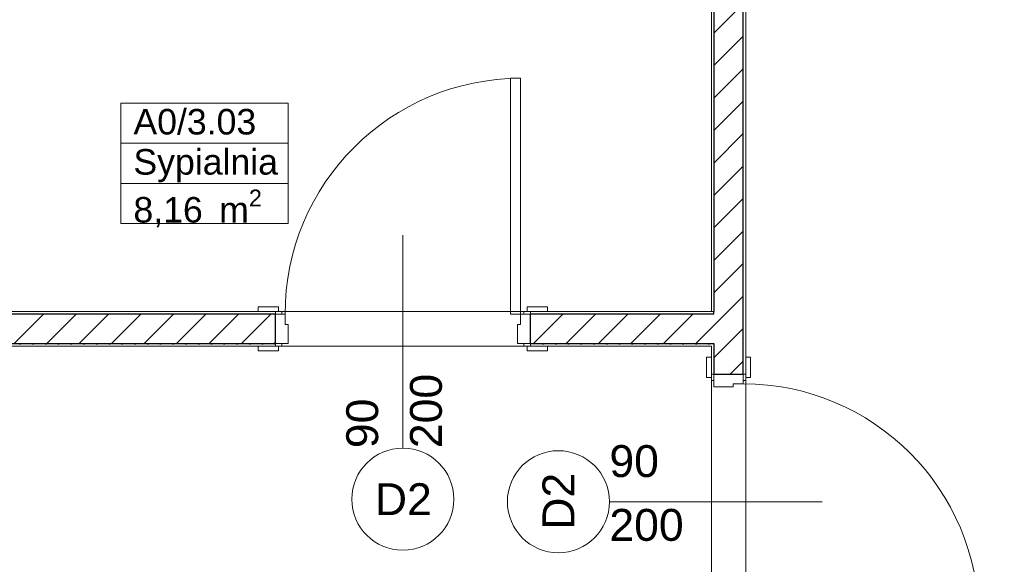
# Model space of a CAD drawing. Header units: millimetres. Extents: x -52968 to 399385, y -141133 to 110561.
# Tile 77 of 146: x 66323 to 70184, y -102318 to -100184. Entities that reach past the tile are written whole.
import ezdxf

# ---------------------------------------------------------------- set-up
doc = ezdxf.new("R2010")
doc.units = ezdxf.units.MM
doc.layers.add('_xref', color=250, linetype='Continuous')
for name, color, linetype, lineweight in [('SIM-Wegliniec-21.07.2025-Parter$0$Nowe_A-Strefy-Parter_Nr_pióra__94', 250, 'Continuous', 0), ('SIM-Wegliniec-21.07.2025-Parter$0$Nowe_A-Ściany-Działowe', 250, 'Continuous', 0), ('SIM-Wegliniec-21.07.2025-Parter$0$Nowe_A-Ściany-Działowe_Nr_pióra__27', 250, 'Continuous', 0), ('SIM-Wegliniec-21.07.2025-Parter$0$Nowe_A-Ściany-Działowe_Nr_pióra__47', 250, 'Continuous', 0), ('SIM-Wegliniec-21.07.2025-Parter$0$Nowe_Drzwi Archicad_Nr_pióra__23', 250, 'Continuous', 0), ('SIM-Wegliniec-21.07.2025-Parter$0$Nowe_Drzwi Archicad_Nr_pióra__27', 250, 'Continuous', 0), ('SIM-Wegliniec-21.07.2025-Parter$0$Nowe_Drzwi Archicad_Nr_pióra__3', 250, 'Continuous', 0), ('SIM-Wegliniec-21.07.2025-Parter$0$Nowe_Drzwi Archicad_Nr_pióra__47', 250, 'Continuous', 0), ('SIM-Wegliniec-21.07.2025-Parter$0$Nowe_Metryczki pomieszczeń Archicada_Nr_pióra__6', 250, 'Continuous', 0), ('SIM-Wegliniec-21.07.2025-Parter$0$Nowe_Znaczniki drzwi Archicada_Nr_pióra__2', 250, 'Continuous', 0), ('SIM-Wegliniec-21.07.2025-Parter$0$Nowe_Znaczniki drzwi Archicada_Nr_pióra__45', 250, 'Continuous', 0), ('SIM-Wegliniec-21.07.2025-Parter$0$Nowe_Znaczniki drzwi Archicada_Nr_pióra__7', 250, 'Continuous', 0)]:
    doc.layers.add(name, color=color, linetype=linetype, lineweight=lineweight)
doc.styles.add('SIM-Wegliniec-21.07.2025-Parter$0$STYL_AUTOMATYCZNY_1', font='arial.ttf')
doc.styles.add('SIM-Wegliniec-21.07.2025-Parter$0$STYL_AUTOMATYCZNY_2', font='arial.ttf')
pattern_1 = [(0, (0, 0), (0, 86.60254), [0, -50]), (0, (25, 43.3), (0, 86.60254), [0, -50])]
pattern_2 = [(45, (0, 0), (-63.63961, 63.63961), [])]

# ---------------------------------------------------------------- blocks, each defined once
blk = doc.blocks.new('SIM-Wegliniec-21.07.2025-Parter')
at = {"layer": 'SIM-Wegliniec-21.07.2025-Parter$0$Nowe_A-Ściany-Działowe', "linetype": 'Continuous', "lineweight": 0, "true_color": 0x000000}
h = blk.add_hatch(dxfattribs=at)
h.set_pattern_fill('Tynk', color=18, style=0, pattern_type=2)
h.set_pattern_definition(pattern_1)
h.paths.add_polyline_path([(69045.1, -101327.6), (69045.1, -99177.6), (69035.1, -99177.6), (69035.1, -101327.6)])
at = {"layer": 'SIM-Wegliniec-21.07.2025-Parter$0$Nowe_A-Ściany-Działowe', "linetype": 'Continuous', "lineweight": 0}
h = blk.add_hatch(dxfattribs=at)
h.set_pattern_fill('Bloczki_ceramiczne', color=256, style=0, pattern_type=2)
h.set_pattern_definition(pattern_2)
h.paths.add_polyline_path([(69160.1, -101337.6), (69160.1, -99177.6), (69045.1, -99177.6), (69045.1, -101337.6)])
at = {"layer": 'SIM-Wegliniec-21.07.2025-Parter$0$Nowe_A-Ściany-Działowe', "linetype": 'Continuous', "lineweight": 0, "true_color": 0x000000}
h = blk.add_hatch(dxfattribs=at)
h.set_pattern_fill('Tynk', color=18, style=0, pattern_type=2)
h.set_pattern_definition(pattern_1)
h.paths.add_polyline_path([(69160.1, -99177.6), (69160.1, -101572.6), (69170.1, -101572.6), (69170.1, -99177.6)])
h = blk.add_hatch(dxfattribs=at)
h.set_pattern_fill('Tynk', color=18, style=0, pattern_type=2)
h.set_pattern_definition(pattern_1)
h.paths.add_polyline_path([(65240.1, -101327.6), (65240.1, -101337.6), (67325.1, -101337.6), (67325.1, -101327.6)])
at = {"layer": 'SIM-Wegliniec-21.07.2025-Parter$0$Nowe_A-Ściany-Działowe', "linetype": 'Continuous', "lineweight": 0}
h = blk.add_hatch(dxfattribs=at)
h.set_pattern_fill('Bloczki_ceramiczne', color=256, style=0, pattern_type=2)
h.set_pattern_definition(pattern_2)
h.paths.add_polyline_path([(65240.1, -101337.6), (65240.1, -101452.6), (67325.1, -101452.6), (67325.1, -101337.6)])
at = {"layer": 'SIM-Wegliniec-21.07.2025-Parter$0$Nowe_A-Ściany-Działowe', "linetype": 'Continuous', "lineweight": 0, "true_color": 0x000000}
h = blk.add_hatch(dxfattribs=at)
h.set_pattern_fill('Tynk', color=18, style=0, pattern_type=2)
h.set_pattern_definition(pattern_1)
h.paths.add_polyline_path([(68325.1, -101327.6), (68325.1, -101337.6), (69035.1, -101337.6), (69035.1, -101327.6)])
at = {"layer": 'SIM-Wegliniec-21.07.2025-Parter$0$Nowe_A-Ściany-Działowe', "linetype": 'Continuous', "lineweight": 0}
h = blk.add_hatch(dxfattribs=at)
h.set_pattern_fill('Bloczki_ceramiczne', color=256, style=0, pattern_type=2)
h.set_pattern_definition(pattern_2)
h.paths.add_polyline_path([(68325.1, -101337.6), (68325.1, -101452.6), (69035.1, -101452.6), (69035.1, -101337.6)])
at = {"layer": 'SIM-Wegliniec-21.07.2025-Parter$0$Nowe_A-Ściany-Działowe', "linetype": 'Continuous', "lineweight": 0, "true_color": 0x000000}
h = blk.add_hatch(dxfattribs=at)
h.set_pattern_fill('Tynk', color=18, style=0, pattern_type=2)
h.set_pattern_definition(pattern_1)
h.paths.add_polyline_path([(69035.1, -101327.6), (69035.1, -101337.6), (69045.1, -101337.6), (69045.1, -101327.6)])
at = {"layer": 'SIM-Wegliniec-21.07.2025-Parter$0$Nowe_A-Ściany-Działowe', "linetype": 'Continuous', "lineweight": 0}
h = blk.add_hatch(dxfattribs=at)
h.set_pattern_fill('Bloczki_ceramiczne', color=256, style=0, pattern_type=2)
h.set_pattern_definition(pattern_2)
h.paths.add_polyline_path([(69035.1, -101337.6), (69035.1, -101452.6), (69045.1, -101452.6), (69045.1, -101337.6)])
h = blk.add_hatch(dxfattribs=at)
h.set_pattern_fill('Bloczki_ceramiczne', color=256, style=0, pattern_type=2)
h.set_pattern_definition(pattern_2)
h.paths.add_polyline_path([(69045.1, -101337.6), (69045.1, -101452.6), (69160.1, -101452.6), (69160.1, -101337.6)])
h = blk.add_hatch(dxfattribs=at)
h.set_pattern_fill('Tynk', color=256, style=0, pattern_type=2)
h.set_pattern_definition(pattern_1)
h.paths.add_polyline_path([(67325.1, -101452.6), (65240.1, -101452.6), (65240.1, -101462.6), (67325.1, -101462.6)])
h = blk.add_hatch(dxfattribs=at)
h.set_pattern_fill('Tynk', color=256, style=0, pattern_type=2)
h.set_pattern_definition(pattern_1)
h.paths.add_polyline_path([(69035.1, -101452.6), (68325.1, -101452.6), (68325.1, -101462.6), (69035.1, -101462.6)])
at = {"layer": 'SIM-Wegliniec-21.07.2025-Parter$0$Nowe_A-Ściany-Działowe', "linetype": 'Continuous', "lineweight": 0, "true_color": 0x000000}
h = blk.add_hatch(dxfattribs=at)
h.set_pattern_fill('Tynk', color=18, style=0, pattern_type=2)
h.set_pattern_definition(pattern_1)
h.paths.add_polyline_path([(69035.1, -101452.6), (69035.1, -101462.6), (69045.1, -101462.6), (69045.1, -101452.6)])
h = blk.add_hatch(dxfattribs=at)
h.set_pattern_fill('Tynk', color=18, style=0, pattern_type=2)
h.set_pattern_definition(pattern_1)
h.paths.add_polyline_path([(69035.1, -101462.6), (69035.1, -101572.6), (69045.1, -101572.6), (69045.1, -101462.6)])
at = {"layer": 'SIM-Wegliniec-21.07.2025-Parter$0$Nowe_A-Ściany-Działowe', "linetype": 'Continuous', "lineweight": 0}
h = blk.add_hatch(dxfattribs=at)
h.set_pattern_fill('Bloczki_ceramiczne', color=256, style=0, pattern_type=2)
h.set_pattern_definition(pattern_2)
h.paths.add_polyline_path([(69160.1, -101452.6), (69045.1, -101452.6), (69045.1, -101572.6), (69160.1, -101572.6)])
at = {"layer": 'SIM-Wegliniec-21.07.2025-Parter$0$Nowe_A-Strefy-Parter_Nr_pióra__94', "linetype": 'Continuous', "lineweight": 13, "flags": 128}
for points in [[(69035.1, -99177.6), (65240.1, -99177.6), (65240.1, -101327.6), (69035.1, -101327.6)], [(69170.1, -99177.6), (69170.1, -103282.6), (71870.1, -103282.6), (71870.1, -99177.6)], [(68405.1, -105252.6), (67805.1, -105252.6), (67805.1, -105117.6), (69035.1, -105117.6), (69035.1, -101462.6), (65240.1, -101462.6), (65240.1, -108357.6), (68405.1, -108357.6)]]:
    blk.add_lwpolyline(points, close=True, dxfattribs=at)
at = {"layer": 'SIM-Wegliniec-21.07.2025-Parter$0$Nowe_A-Ściany-Działowe_Nr_pióra__27', "linetype": 'Continuous', "lineweight": 25}
for p, q in [((69045.1, -99177.6), (69045.1, -101327.6)), ((69160.1, -101337.6), (69160.1, -99177.6)), ((67325.1, -101337.6), (65240.1, -101337.6)), ((67325.1, -101452.6), (67325.1, -101337.6)), ((69035.1, -101337.6), (68325.1, -101337.6)), ((68325.1, -101452.6), (68325.1, -101337.6)), ((69045.1, -101337.6), (69035.1, -101337.6)), ((69045.1, -101337.6), (69045.1, -101327.6)), ((69045.1, -101337.6), (69045.1, -101327.6)), ((69160.1, -101452.6), (69160.1, -101337.6)), ((65240.1, -101452.6), (67325.1, -101452.6)), ((68325.1, -101452.6), (69035.1, -101452.6)), ((69035.1, -101452.6), (69045.1, -101452.6)), ((69035.1, -101452.6), (69045.1, -101452.6)), ((69045.1, -101452.6), (69045.1, -101572.6)), ((69160.1, -101572.6), (69160.1, -101452.6)), ((69045.1, -101572.6), (69160.1, -101572.6))]:
    blk.add_line(p, q, dxfattribs=at)
at = {"layer": 'SIM-Wegliniec-21.07.2025-Parter$0$Nowe_A-Ściany-Działowe_Nr_pióra__47', "linetype": 'Continuous', "lineweight": 15}
for p, q in [((67325.1, -101327.6), (67258.1, -101327.6)), ((67325.1, -101337.6), (67325.1, -101327.6)), ((68325.1, -101327.6), (68392.1, -101327.6)), ((68325.1, -101337.6), (68325.1, -101327.6)), ((69045.1, -101327.6), (69035.1, -101327.6)), ((69045.1, -101327.6), (69035.1, -101327.6)), ((67325.1, -101462.6), (67258.1, -101462.6)), ((67325.1, -101462.6), (67325.1, -101452.6)), ((67325.1, -101462.6), (67325.1, -101452.6)), ((68325.1, -101462.6), (68325.1, -101452.6)), ((68325.1, -101462.6), (68325.1, -101452.6)), ((68325.1, -101462.6), (68392.1, -101462.6)), ((69035.1, -101572.6), (69035.1, -101505.6)), ((69170.1, -101572.6), (69170.1, -101505.6)), ((69035.1, -101572.6), (69045.1, -101572.6)), ((69035.1, -101572.6), (69045.1, -101572.6)), ((69160.1, -101572.6), (69170.1, -101572.6))]:
    blk.add_line(p, q, dxfattribs=at)
at = {"layer": 'SIM-Wegliniec-21.07.2025-Parter$0$Nowe_A-Ściany-Działowe_Nr_pióra__47', "linetype": 'Continuous', "lineweight": 15, "flags": 128}
for points in [[(69035.1, -99177.6), (69035.1, -101327.6)], [(69170.1, -101572.6), (69170.1, -99177.6)], [(67325.1, -101327.6), (65240.1, -101327.6)], [(69035.1, -101327.6), (68325.1, -101327.6)], [(65240.1, -101462.6), (67325.1, -101462.6)], [(68325.1, -101462.6), (69035.1, -101462.6)], [(69035.1, -101462.6), (69035.1, -101572.6)]]:
    blk.add_lwpolyline(points, dxfattribs=at)
at = {"layer": 'SIM-Wegliniec-21.07.2025-Parter$0$Nowe_Drzwi Archicad_Nr_pióra__23', "linetype": 'Continuous', "lineweight": 15}
for p, q in [((67363.1, -101337.6), (67325.1, -101337.6)), ((67325.1, -101337.6), (67325.1, -101452.6)), ((67363.1, -101377.6), (67363.1, -101337.6)), ((68325.1, -101337.6), (68287.1, -101337.6)), ((68287.1, -101337.6), (68287.1, -101377.6)), ((68325.1, -101452.6), (68325.1, -101337.6)), ((67375.1, -101377.6), (67363.1, -101377.6)), ((67375.1, -101452.6), (67375.1, -101377.6)), ((68287.1, -101377.6), (68275.1, -101377.6)), ((68275.1, -101377.6), (68275.1, -101452.6)), ((67325.1, -101452.6), (67375.1, -101452.6)), ((68275.1, -101452.6), (68325.1, -101452.6)), ((69160.1, -101572.6), (69045.1, -101572.6)), ((69045.1, -101572.6), (69045.1, -101622.6)), ((69160.1, -101610.6), (69160.1, -101572.6)), ((69045.1, -101622.6), (69120.1, -101622.6)), ((69120.1, -101622.6), (69120.1, -101610.6)), ((69120.1, -101610.6), (69160.1, -101610.6))]:
    blk.add_line(p, q, dxfattribs=at)
at = {"layer": 'SIM-Wegliniec-21.07.2025-Parter$0$Nowe_Drzwi Archicad_Nr_pióra__27', "linetype": 'Continuous', "lineweight": 25}
for p, q in [((67325.1, -101452.6), (67325.1, -101337.6)), ((67325.1, -101452.6), (67325.1, -101337.6)), ((68325.1, -101452.6), (68325.1, -101337.6)), ((68325.1, -101452.6), (68325.1, -101337.6)), ((69045.1, -101572.6), (69160.1, -101572.6)), ((69045.1, -101572.6), (69160.1, -101572.6))]:
    blk.add_line(p, q, dxfattribs=at)
at = {"layer": 'SIM-Wegliniec-21.07.2025-Parter$0$Nowe_Drzwi Archicad_Nr_pióra__3', "linetype": 'Continuous', "lineweight": 13}
for p, q in [((68247.1, -101337.6), (68247.1, -100413.6)), ((68247.1, -100413.6), (68287.1, -100413.6)), ((68287.1, -100413.6), (68287.1, -101337.6)), ((67338.1, -101308.6), (67258.1, -101308.6)), ((67258.1, -101308.6), (67258.1, -101327.6)), ((67338.1, -101327.6), (67338.1, -101308.6)), ((68392.1, -101308.6), (68312.1, -101308.6)), ((68312.1, -101308.6), (68312.1, -101327.6)), ((68392.1, -101327.6), (68392.1, -101308.6)), ((67258.1, -101327.6), (67338.1, -101327.6)), ((67350.1, -101327.6), (67325.1, -101327.6)), ((67325.1, -101327.6), (67325.1, -101337.6)), ((67325.1, -101337.6), (67350.1, -101337.6)), ((67350.1, -101337.6), (67350.1, -101327.6)), ((68287.1, -101337.6), (68247.1, -101337.6)), ((68325.1, -101327.6), (68300.1, -101327.6)), ((68300.1, -101327.6), (68300.1, -101337.6)), ((68300.1, -101337.6), (68325.1, -101337.6)), ((68312.1, -101327.6), (68392.1, -101327.6)), ((68325.1, -101337.6), (68325.1, -101327.6)), ((67338.1, -101462.6), (67258.1, -101462.6)), ((67258.1, -101462.6), (67258.1, -101481.6)), ((67350.1, -101452.6), (67325.1, -101452.6)), ((67325.1, -101452.6), (67325.1, -101462.6)), ((67325.1, -101462.6), (67350.1, -101462.6)), ((67338.1, -101481.6), (67338.1, -101462.6)), ((67350.1, -101462.6), (67350.1, -101452.6)), ((68325.1, -101452.6), (68300.1, -101452.6)), ((68300.1, -101452.6), (68300.1, -101462.6)), ((68300.1, -101462.6), (68325.1, -101462.6)), ((68392.1, -101462.6), (68312.1, -101462.6)), ((68312.1, -101462.6), (68312.1, -101481.6)), ((68325.1, -101462.6), (68325.1, -101452.6)), ((68392.1, -101481.6), (68392.1, -101462.6)), ((67258.1, -101481.6), (67338.1, -101481.6)), ((68312.1, -101481.6), (68392.1, -101481.6)), ((69035.1, -101505.6), (69016.1, -101505.6)), ((69016.1, -101505.6), (69016.1, -101585.6)), ((69035.1, -101585.6), (69035.1, -101505.6)), ((69189.1, -101505.6), (69170.1, -101505.6)), ((69170.1, -101505.6), (69170.1, -101585.6)), ((69189.1, -101585.6), (69189.1, -101505.6)), ((69016.1, -101585.6), (69035.1, -101585.6)), ((69045.1, -101572.6), (69035.1, -101572.6)), ((69035.1, -101572.6), (69035.1, -101597.6)), ((69045.1, -101597.6), (69045.1, -101572.6)), ((69170.1, -101572.6), (69160.1, -101572.6)), ((69160.1, -101572.6), (69160.1, -101597.6)), ((69170.1, -101597.6), (69170.1, -101572.6)), ((69170.1, -101585.6), (69189.1, -101585.6)), ((69035.1, -101597.6), (69045.1, -101597.6)), ((69160.1, -101597.6), (69170.1, -101597.6))]:
    blk.add_line(p, q, dxfattribs=at)
for centre, start, end in [((68287.1, -101337.6), 90, 180), ((69160.1, -102534.6), 0, 90)]:
    blk.add_arc(centre, 924, start, end, dxfattribs=at)
at = {"layer": 'SIM-Wegliniec-21.07.2025-Parter$0$Nowe_Drzwi Archicad_Nr_pióra__47', "linetype": 'Continuous', "lineweight": 15}
for p, q in [((67325.1, -101327.6), (67258.1, -101327.6)), ((67325.1, -101327.6), (67258.1, -101327.6)), ((67325.1, -101337.6), (67325.1, -101327.6)), ((67325.1, -101337.6), (67325.1, -101327.6)), ((68325.1, -101337.6), (68325.1, -101327.6)), ((68325.1, -101337.6), (68325.1, -101327.6)), ((68325.1, -101327.6), (68392.1, -101327.6)), ((68325.1, -101327.6), (68392.1, -101327.6)), ((67325.1, -101462.6), (67258.1, -101462.6)), ((67325.1, -101462.6), (67258.1, -101462.6)), ((67325.1, -101462.6), (67325.1, -101452.6)), ((67325.1, -101462.6), (67325.1, -101452.6)), ((67325.1, -101462.6), (67325.1, -101452.6)), ((68325.1, -101462.6), (68325.1, -101452.6)), ((68325.1, -101462.6), (68325.1, -101452.6)), ((68325.1, -101462.6), (68325.1, -101452.6)), ((68325.1, -101462.6), (68392.1, -101462.6)), ((68325.1, -101462.6), (68392.1, -101462.6)), ((69035.1, -101572.6), (69035.1, -101505.6)), ((69035.1, -101572.6), (69035.1, -101505.6)), ((69170.1, -101572.6), (69170.1, -101505.6)), ((69170.1, -101572.6), (69170.1, -101505.6)), ((69035.1, -101572.6), (69045.1, -101572.6)), ((69035.1, -101572.6), (69045.1, -101572.6)), ((69035.1, -101572.6), (69045.1, -101572.6)), ((69160.1, -101572.6), (69170.1, -101572.6)), ((69160.1, -101572.6), (69170.1, -101572.6))]:
    blk.add_line(p, q, dxfattribs=at)
at = {"layer": 'SIM-Wegliniec-21.07.2025-Parter$0$Nowe_Metryczki pomieszczeń Archicada_Nr_pióra__6', "linetype": 'Continuous', "lineweight": 13}
for p, q in [((66718.6, -100510.9), (67375.2, -100510.9)), ((66718.6, -100668), (66718.6, -100510.9)), ((67375.2, -100510.9), (67375.2, -100668)), ((67375.2, -100668), (66718.6, -100668)), ((66718.6, -100668), (67375.2, -100668)), ((66718.6, -100825.2), (66718.6, -100668)), ((67375.2, -100668), (67375.2, -100825.2)), ((67375.2, -100825.2), (66718.6, -100825.2)), ((66718.6, -100825.2), (67375.2, -100825.2)), ((66718.6, -100982.3), (66718.6, -100825.2)), ((67375.2, -100825.2), (67375.2, -100982.3)), ((67375.2, -100982.3), (66718.6, -100982.3))]:
    blk.add_line(p, q, dxfattribs=at)
at = {"layer": 'SIM-Wegliniec-21.07.2025-Parter$0$Nowe_Znaczniki drzwi Archicada_Nr_pióra__2', "linetype": 'Continuous', "lineweight": 13, "flags": 128}
for points in [[(67625.1, -102062.6, 1), (68025.1, -102062.6, 1)], [(68435.1, -101872.6, 1), (68435.1, -102272.6, 1)]]:
    blk.add_lwpolyline(points, format="xyb", close=True, dxfattribs=at)
at = {"layer": 'SIM-Wegliniec-21.07.2025-Parter$0$Nowe_Znaczniki drzwi Archicada_Nr_pióra__45', "linetype": 'Continuous', "lineweight": 15}
for p, q in [((67825.1, -101862.6), (67825.1, -101027.6)), ((68635.1, -102072.6), (69470.1, -102072.6))]:
    blk.add_line(p, q, dxfattribs=at)
at = {"layer": 'SIM-Wegliniec-21.07.2025-Parter$0$Nowe_Metryczki pomieszczeń Archicada_Nr_pióra__6', "lineweight": 13, "char_height": 100, "attachment_point": 1, "style": 'SIM-Wegliniec-21.07.2025-Parter$0$STYL_AUTOMATYCZNY_2'}
for s, insert in [('\\A1;{\\pql;\\pt0,2300;\\fArial|b0|i0|c238|p0;\\W1.000000;A0/3.03\\fArial|b0|i0|c238|p0;\\W1.000000;\\A1{\\H.66x;\\S^  ;}\\fArial|b0|i0|c238|p0;\\W1.000000;\\fArial|b0|i0|c238|p0;\\W1.000000;\\A1{\\H.66x;\\S^  ;}}', (66768.6, -100533.7)), ('\\A1;{\\pql;\\pt0,2300;\\fArial|b0|i0|c238|p0;\\W1.000000;Sypialnia\\fArial|b0|i0|c238|p0;\\W1.000000;\\A1{\\H.66x;\\S^  ;}\\fArial|b0|i0|c238|p0;\\W1.000000;\\fArial|b0|i0|c238|p0;\\W1.000000;\\A1{\\H.66x;\\S^  ;}}', (66768.6, -100690.9)), ('\\A1;{\\pql;\\pt0,2300;\\fArial|b0|i0|c238|p0;\\W1.000000;8,16\\fArial|b0|i0|c238|p0;\\W1.000000;\\A1{\\H.66x;\\S^  ;}\\fArial|b0|i0|c238|p0;\\W1.000000; m\\fArial|b0|i0|c238|p0;\\W1.000000;\\A1{\\H.66x;\\S2^  ;}}', (66768.6, -100849.5))]:
    blk.add_mtext(s, dxfattribs=dict(at, insert=insert))
at = {"layer": 'SIM-Wegliniec-21.07.2025-Parter$0$Nowe_Znaczniki drzwi Archicada_Nr_pióra__7', "lineweight": 13, "char_height": 125, "attachment_point": 7, "rotation": 90, "style": 'SIM-Wegliniec-21.07.2025-Parter$0$STYL_AUTOMATYCZNY_1'}
for s, insert in [('\\A1;{\\pql;\\pt0;\\fArial|b0|i0|c238|p0;\\W1.000000;200\\fArial|b0|i0|c238|p0;\\W1.000000;\\A1{\\H.66x;\\S^  ;}\\fArial|b0|i0|c238|p0;\\W1.000000;\\fArial|b0|i0|c238|p0;\\W1.000000;}', (68014.7, -101862.6)), ('\\A1;{\\pql;\\pt0;\\fArial|b0|i0|c238|p0;\\W1.000000;90\\fArial|b0|i0|c238|p0;\\W1.000000;\\A1{\\H.66x;\\S^  ;}\\fArial|b0|i0|c238|p0;\\W1.000000;\\fArial|b0|i0|c238|p0;\\W1.000000;}', (67764.7, -101862.6)), ('\\A1;{\\pql;\\pt0;\\fArial|b0|i0|c238|p0;\\W1.000000;D2\\fArial|b0|i0|c238|p0;\\W1.000000;\\fArial|b0|i0|c238|p0;\\W1.000000;\\fArial|b0|i0|c238|p0;\\W1.000000;}', (68497.6, -102182.2))]:
    blk.add_mtext(s, dxfattribs=dict(at, insert=insert))
at = {"layer": 'SIM-Wegliniec-21.07.2025-Parter$0$Nowe_Znaczniki drzwi Archicada_Nr_pióra__7', "lineweight": 13, "char_height": 125, "attachment_point": 7, "style": 'SIM-Wegliniec-21.07.2025-Parter$0$STYL_AUTOMATYCZNY_1'}
for s, insert in [('\\A1;{\\pql;\\pt0;\\fArial|b0|i0|c238|p0;\\W1.000000;90\\fArial|b0|i0|c238|p0;\\W1.000000;\\A1{\\H.66x;\\S^  ;}\\fArial|b0|i0|c238|p0;\\W1.000000;\\fArial|b0|i0|c238|p0;\\W1.000000;}', (68635.1, -102012.2)), ('\\A1;{\\pql;\\pt0;\\fArial|b0|i0|c238|p0;\\W1.000000;200\\fArial|b0|i0|c238|p0;\\W1.000000;\\A1{\\H.66x;\\S^  ;}\\fArial|b0|i0|c238|p0;\\W1.000000;\\fArial|b0|i0|c238|p0;\\W1.000000;}', (68635.1, -102262.2)), ('\\A1;{\\pql;\\pt0;\\fArial|b0|i0|c238|p0;\\W1.000000;D2\\fArial|b0|i0|c238|p0;\\W1.000000;\\fArial|b0|i0|c238|p0;\\W1.000000;\\fArial|b0|i0|c238|p0;\\W1.000000;}', (67715.5, -102125.1))]:
    blk.add_mtext(s, dxfattribs=dict(at, insert=insert))

msp = doc.modelspace()

# ---------------------------------------------------------------- block references
at = {"layer": '_xref'}
msp.add_blockref('SIM-Wegliniec-21.07.2025-Parter', (0, 0), dxfattribs=at)

doc.saveas('drawing.dxf')
